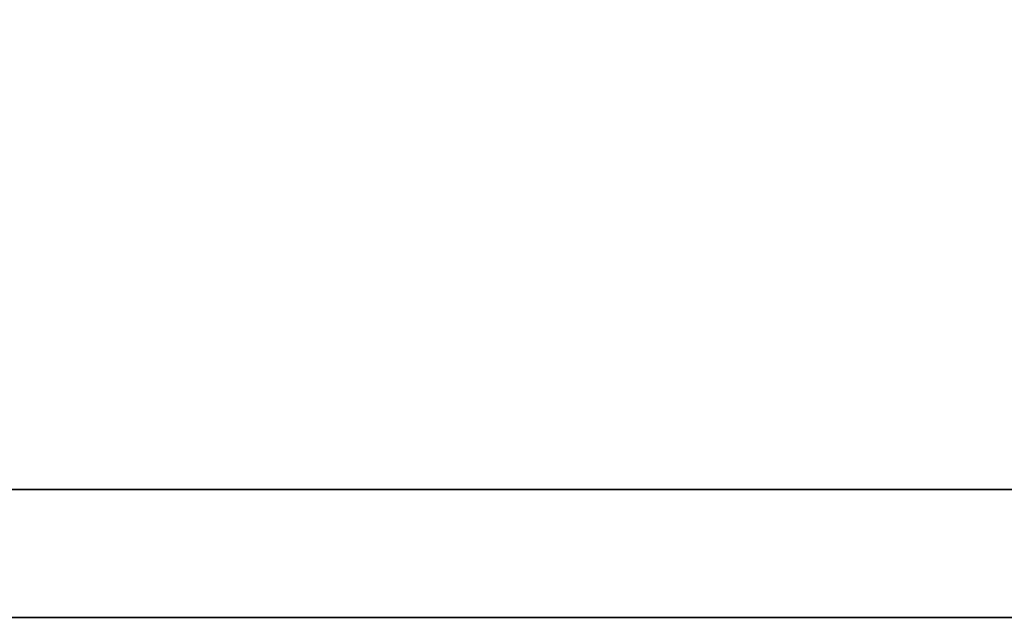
# Model space of a CAD drawing. Header units: millimetres. Extents: x 897 to 1316, y -238 to -85.
# Tile 23 of 50: x 1199.56 to 1201.8, y -191.71 to -190.35. Entities that reach past the tile are written whole.
import ezdxf

# ---------------------------------------------------------------- set-up
doc = ezdxf.new("R2010")
doc.units = ezdxf.units.MM
doc.layers.add('DIM', color=4, linetype='CONTINUOUS')
doc.layers.add('layer 1', color=7, linetype='CONTINUOUS')

# ---------------------------------------------------------------- blocks, each defined once
blk = doc.blocks.new('TBI MOTION logo(完整正式版)')
at = {"layer": 'layer 1', "color": 22, "lineweight": 35}
blk.add_open_spline([(75.90875, -9.47875), (75.90875, -9.47875), (75.90875, -12.28625), (75.90875, -12.28625), (75.90875, -12.28625), (75.90875, -12.28625), (75.90875, -12.47875), (75.90875, -12.47875), (75.90875, -12.47875), (75.90875, -12.47875), (75.71625, -12.47875), (75.71625, -12.47875), (75.71625, -12.47875), (75.71625, -12.47875), (-88.32875, -12.47875), (-88.32875, -12.47875), (-88.32875, -12.47875), (-88.32875, -12.47875), (-88.32875, -13.29375), (-88.32875, -13.29375), (-88.32875, -13.29375), (-88.32875, -13.29375), (82.89125, -13.29375), (82.89125, -13.29375), (82.89125, -13.29375), (82.89125, -13.29375), (75.90875, -9.47875), (75.90875, -9.47875)], degree=3, knots=[0, 0, 0, 0, 0.1428571, 0.1428571, 0.1428571, 0.1428572, 0.2857143, 0.2857143, 0.2857143, 0.2857143, 0.4285714, 0.4285714, 0.4285714, 0.4285714, 0.5714286, 0.5714286, 0.5714286, 0.5714286, 0.7142857, 0.7142857, 0.7142857, 0.7142857, 0.8571429, 0.8571429, 0.8571429, 0.8571429, 1, 1, 1, 1], dxfattribs=at)

msp = doc.modelspace()

# ---------------------------------------------------------------- block references
at = {"layer": 'DIM', "color": 7, "xscale": 0.3557468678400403, "yscale": 0.3557468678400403, "zscale": 0.3557468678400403}
msp.add_blockref('TBI MOTION logo(完整正式版)', (1224.2847, -186.9759), dxfattribs=at)

doc.saveas('drawing.dxf')
